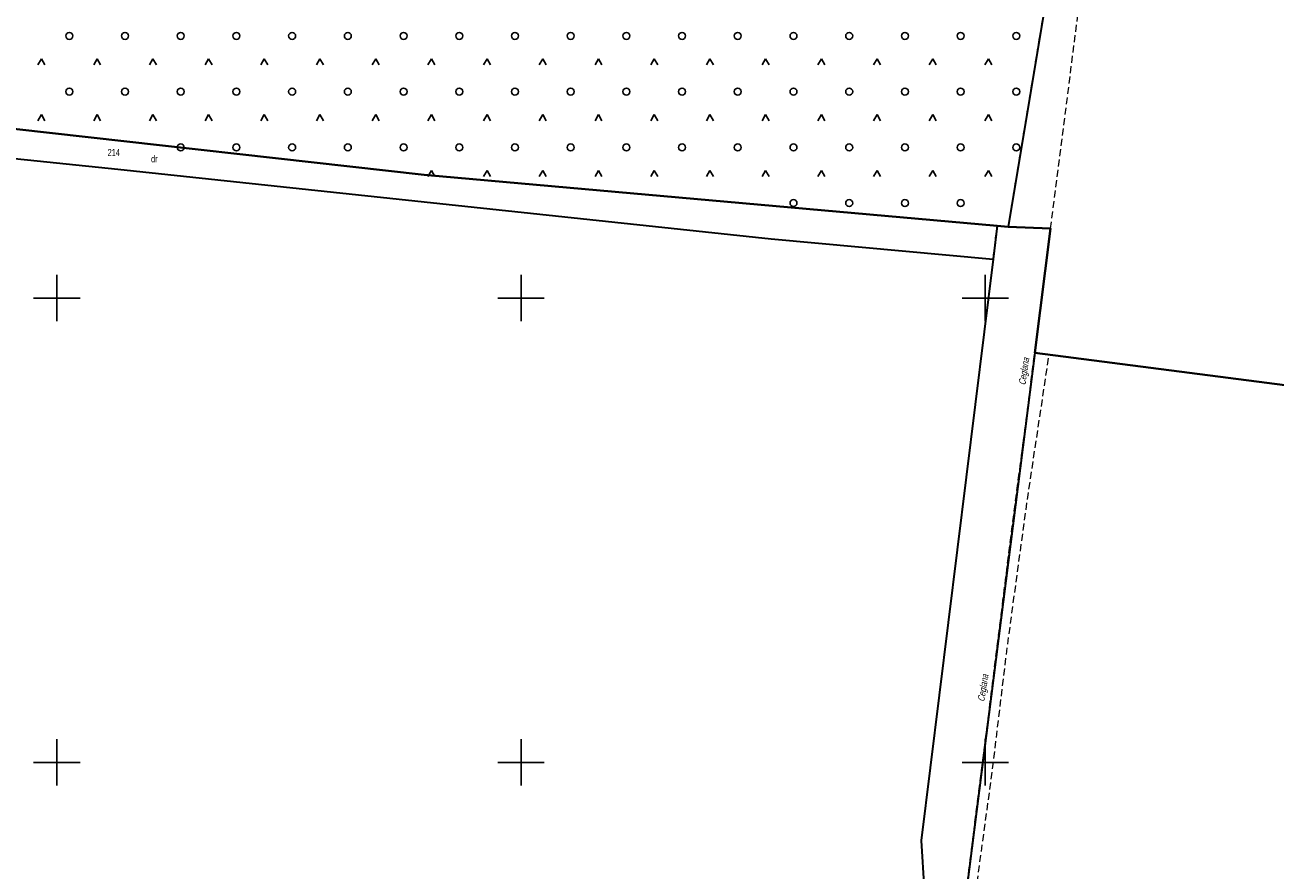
# Model space of a CAD drawing. Header units: metres. Extents: x 5548743 to 5556416, y 5707500 to 5714000.
# Tile 76 of 203: x 5554793 to 5555062, y 5709477 to 5709659. Entities that reach past the tile are written whole.
import ezdxf
from ezdxf.enums import TextEntityAlignment as Align

# ---------------------------------------------------------------- set-up
doc = ezdxf.new("R2010")
doc.units = ezdxf.units.M
doc.header["$MEASUREMENT"] = 0
doc.linetypes.add('1.5_0.75', pattern=[2.25, 1.5, -0.75])
doc.linetypes.add('219-1000', pattern=[0])
doc.layers.get('0').update_dxf_attribs({"color": 2, "linetype": 'CONTINUOUS', "lineweight": 5})
for name, color, linetype in [('210-oznaczenie konturu użytku gruntowego', 7, 'CONTINUOUS'), ('211-numer działki ewidencyjnej', 7, 'CONTINUOUS'), ('216-obręb ewidencyjny', 7, 'CONTINUOUS'), ('217-kontur klasyfikacyjny', 7, 'CONTINUOUS'), ('218-kontur użytku gruntowego', 7, 'CONTINUOUS'), ('219-działka ewidencyjna', 7, 'CONTINUOUS'), ('994-Nazwa ulicy', 7, 'CONTINUOUS'), ('chodnik', 7, 'CONTINUOUS'), ('teren zalesiony', 7, 'CONTINUOUS'), ('Wstawianie ramki sekcyjnej z opisem', 7, 'CONTINUOUS')]:
    doc.layers.add(name, color=color, linetype=linetype)
doc.styles.get("Standard").update_dxf_attribs({"font": 'Working1250', "width": 0.75})

# ---------------------------------------------------------------- blocks, each defined once
blk = doc.blocks.new('OTZK3')
at = {"color": 0, "linetype": 'Continuous'}
for p, q in [((-0.75, -0.433), (0, 0.866)), ((0, 0.866), (0.75, -0.433))]:
    blk.add_line(p, q, dxfattribs=at)
blk = doc.blocks.new('OTZK1')
at = {"color": 0, "linetype": 'Continuous'}
blk.add_circle((0, 0), 0.75, dxfattribs=at)
blk = doc.blocks.new('RAMKA1000K')
at = {"color": 0}
for p, q in [((395, 500), (405, 500)), ((400, 495), (400, 500)), ((495, 500), (505, 500)), ((500, 495), (500, 500)), ((595, 500), (605, 500)), ((600, 495), (600, 500)), ((400, 95), (400, 105)), ((500, 95), (500, 105)), ((600, 95), (600, 105)), ((395, 100), (405, 100)), ((495, 100), (505, 100)), ((595, 100), (605, 100)), ((400, 0), (400, 5)), ((500, 0), (500, 5)), ((600, 0), (600, 5)), ((395, 0), (405, 0)), ((495, 0), (505, 0)), ((595, 0), (605, 0))]:
    blk.add_line(p, q, dxfattribs=at)

msp = doc.modelspace()

# ---------------------------------------------------------------- linework, layer by layer
at = {"layer": '216-obręb ewidencyjny', "color": 4, "linetype": 'Continuous', "lineweight": 35, "flags": 128}
for points in [[(5555256.15, 5709556.47), (5555010.66, 5709588.18), (5555014.08, 5709614.94), (5555004.95, 5709615.36), (5555002.58, 5709615.56), (5554879.17, 5709626.54), (5554702.25, 5709646.33), (5554701.94, 5709646.42), (5554667.79, 5709656.98), (5554640.74, 5709652.53), (5554641.5, 5709658.27), (5554621.17, 5709654.39), (5554605.07, 5709652.74), (5554608.31, 5709640.8), (5554611.39, 5709625), (5554614.84, 5709593.51), (5554621.43, 5709559.47), (5554623.68, 5709547.83), (5554172.37, 5709623.65), (5554130.29, 5709630.74), (5554132.49, 5709638.43), (5554139.83, 5709664.15)], [(5554139.83, 5709664.15), (5554132.49, 5709638.43), (5554130.29, 5709630.74), (5554172.37, 5709623.65), (5554623.68, 5709547.83), (5554621.43, 5709559.47), (5554614.84, 5709593.51), (5554611.39, 5709625), (5554608.31, 5709640.8), (5554605.07, 5709652.74), (5554621.17, 5709654.39), (5554641.5, 5709658.27), (5554640.74, 5709652.53), (5554667.79, 5709656.98), (5554701.94, 5709646.42), (5554702.25, 5709646.33), (5554879.17, 5709626.54), (5555002.58, 5709615.56), (5555004.95, 5709615.36), (5555014.08, 5709614.94), (5555010.66, 5709588.18), (5555256.15, 5709556.47)]]:
    msp.add_lwpolyline(points, dxfattribs=at)
at = {"layer": '217-kontur klasyfikacyjny', "color": 3, "linetype": '1.5_0.75', "lineweight": 18, "flags": 128}
for points in [[(5555004.95, 5709615.36), (5555017.6, 5709691.31)], [(5554702.25, 5709646.33), (5554879.17, 5709626.54)], [(5554879.17, 5709626.54), (5555002.58, 5709615.56)], [(5555002.58, 5709615.56), (5555004.95, 5709615.36)]]:
    msp.add_lwpolyline(points, dxfattribs=at)
at = {"layer": '218-kontur użytku gruntowego', "color": 70, "linetype": '1.5_0.75', "lineweight": 18, "flags": 128}
for points in [[(5555014.08, 5709614.94), (5555037.84, 5709800.83)], [(5555004.95, 5709615.36), (5555017.6, 5709691.31)], [(5555017.6, 5709691.31), (5555004.95, 5709615.36)], [(5554879.17, 5709626.54), (5554702.25, 5709646.33)], [(5554702.25, 5709646.33), (5554879.17, 5709626.54)], [(5554786.64, 5709630.47), (5554813.17, 5709627.77)], [(5554813.17, 5709627.77), (5554953.91, 5709612.78)], [(5555002.58, 5709615.56), (5554879.17, 5709626.54)], [(5554879.17, 5709626.54), (5555002.58, 5709615.56)], [(5555001.69, 5709608.4), (5555002.58, 5709615.56)], [(5555002.58, 5709615.56), (5555001.69, 5709608.4)], [(5555002.58, 5709615.56), (5555004.95, 5709615.36)], [(5555004.95, 5709615.36), (5555002.58, 5709615.56)], [(5555014.08, 5709614.94), (5555004.95, 5709615.36)], [(5555004.95, 5709615.36), (5555014.08, 5709614.94)], [(5555010.66, 5709588.18), (5555014.08, 5709614.94)], [(5554953.91, 5709612.78), (5555001.69, 5709608.4)], [(5555001.69, 5709608.4), (5554986.23, 5709483.14)], [(5554990.3, 5709427.87), (5555010.66, 5709588.18)], [(5554986.23, 5709483.14), (5554986.84, 5709472.69)]]:
    msp.add_lwpolyline(points, dxfattribs=at)
at = {"layer": '219-działka ewidencyjna', "color": 94, "linetype": '219-1000', "lineweight": 30, "flags": 128}
for points in [[(5555017.6, 5709691.31), (5555004.95, 5709615.36)], [(5554702.25, 5709646.33), (5554879.17, 5709626.54)], [(5554786.64, 5709630.47), (5554813.17, 5709627.77)], [(5554813.17, 5709627.77), (5554953.91, 5709612.78)], [(5554879.17, 5709626.54), (5555002.58, 5709615.56)], [(5555002.58, 5709615.56), (5555001.69, 5709608.4)], [(5555002.58, 5709615.56), (5555004.95, 5709615.36)], [(5555004.95, 5709615.36), (5555014.08, 5709614.94)], [(5555014.08, 5709614.94), (5555010.66, 5709588.18)], [(5554953.91, 5709612.78), (5555001.69, 5709608.4)], [(5555001.69, 5709608.4), (5554986.23, 5709483.14)], [(5555010.66, 5709588.18), (5554990.3, 5709427.87)], [(5555010.66, 5709588.18), (5555256.15, 5709556.47)], [(5554986.23, 5709483.14), (5554986.84, 5709472.69)]]:
    msp.add_lwpolyline(points, dxfattribs=at)
at = {"layer": 'chodnik', "color": 252, "linetype": '1.5_0.75', "lineweight": 18, "flags": 128}
msp.add_lwpolyline([(5554968.59, 5709228.39), (5554971.97, 5709255.59), (5554976.04, 5709287.49), (5554980.51, 5709324.88), (5554984.73, 5709362.67), (5554989.67, 5709404.1), (5554995.69, 5709455.32), (5555001.59, 5709498.55), (5555004.77, 5709524.93), (5555009.08, 5709556.57), (5555013.75, 5709587.78), (5555010.66, 5709588.18), (5555005.75, 5709550.8), (5555000.08, 5709505.62), (5554989.07, 5709419.07), (5554983.06, 5709373.87), (5554980.68, 5709350.31), (5554977.94, 5709328.19), (5554971.79, 5709275.89), (5554965.19, 5709228.08), (5554961.4, 5709211.6), (5554964.44, 5709200.72), (5554964.43, 5709211.58)], close=True, dxfattribs=at)
at = {"layer": 'teren zalesiony', "color": 3, "linetype": '1.5_0.75', "lineweight": 18, "flags": 128}
msp.add_lwpolyline([(5554646.75, 5710030.96), (5554631.41, 5709999.4), (5554620.1, 5709973.26), (5554589.33, 5709934.72), (5554587.61, 5709933.44), (5554594.16, 5709899.87), (5554597.18, 5709880.66), (5554600.75, 5709853.66), (5554601.87, 5709841.6), (5554600.83, 5709833.67), (5554609.41, 5709831.74), (5554683.05, 5709909.04), (5554737.72, 5709964.73), (5554740.25, 5709965.53), (5554754.31, 5709951.55), (5554731.46, 5709929.71), (5554732.93, 5709928.29), (5554785.88, 5709876.97), (5554835.36, 5709826.01), (5554655.72, 5709669.02), (5554652.25, 5709666.2), (5554645.33, 5709660.68), (5554643.49, 5709659.37), (5554641.5, 5709658.27), (5554640.83, 5709653.15), (5554658.56, 5709655.45), (5554667.79, 5709656.98), (5554668.62, 5709656.71), (5554673.6, 5709657.35), (5554676.27, 5709657.16), (5554679.4, 5709656.46), (5554682.71, 5709655.25), (5554691.01, 5709651.36), (5554698.35, 5709647.53), (5554702.25, 5709646.33), (5554879.17, 5709626.54), (5555002.58, 5709615.56), (5555004.95, 5709615.36), (5555014.54, 5709672.97), (5555015.93, 5709687.57), (5555019.02, 5709718.19), (5555025.07, 5709756.22), (5555029.3, 5709783.51), (5555033.45, 5709819.83), (5554959.16, 5709842.11), (5554961.26, 5709844.93), (5554958.49, 5709850.61), (5554879.57, 5709892.41), (5554851.98, 5709938.98), (5554810.26, 5709976.36), (5554791.37, 5709993.77), (5554762.17, 5710013.83), (5554727.95, 5710042.33), (5554720.52, 5710048.63), (5554699.74, 5710063.47), (5554690.15, 5710068.69), (5554665.63, 5710032.12)], close=True, dxfattribs=at)

# ---------------------------------------------------------------- block references
at = {"layer": 'teren zalesiony', "color": 3, "linetype": 'Continuous', "lineweight": 18}
for name, p in [('OTZK1', (5554802.696, 5709656.446)), ('OTZK1', (5554814.696, 5709656.446)), ('OTZK1', (5554826.696, 5709656.446)), ('OTZK1', (5554838.696, 5709656.446)), ('OTZK1', (5554850.696, 5709656.446)), ('OTZK1', (5554862.696, 5709656.446)), ('OTZK1', (5554874.696, 5709656.446)), ('OTZK1', (5554886.696, 5709656.446)), ('OTZK1', (5554898.696, 5709656.446)), ('OTZK1', (5554910.696, 5709656.446)), ('OTZK1', (5554922.696, 5709656.446)), ('OTZK1', (5554934.696, 5709656.446)), ('OTZK1', (5554946.696, 5709656.446)), ('OTZK1', (5554958.696, 5709656.446)), ('OTZK1', (5554970.696, 5709656.446)), ('OTZK1', (5554982.696, 5709656.446)), ('OTZK1', (5554994.696, 5709656.446)), ('OTZK1', (5555006.696, 5709656.446)), ('OTZK3', (5554796.696, 5709650.626)), ('OTZK3', (5554808.696, 5709650.626)), ('OTZK3', (5554820.696, 5709650.626)), ('OTZK3', (5554832.696, 5709650.626)), ('OTZK3', (5554844.696, 5709650.626)), ('OTZK3', (5554856.696, 5709650.626)), ('OTZK3', (5554868.696, 5709650.626)), ('OTZK3', (5554880.696, 5709650.626)), ('OTZK3', (5554892.696, 5709650.626)), ('OTZK3', (5554904.696, 5709650.626)), ('OTZK3', (5554916.696, 5709650.626)), ('OTZK3', (5554928.696, 5709650.626)), ('OTZK3', (5554940.696, 5709650.626)), ('OTZK3', (5554952.696, 5709650.626)), ('OTZK3', (5554964.696, 5709650.626)), ('OTZK3', (5554976.696, 5709650.626)), ('OTZK3', (5554988.696, 5709650.626)), ('OTZK3', (5555000.696, 5709650.626)), ('OTZK1', (5554802.696, 5709644.446)), ('OTZK1', (5554814.696, 5709644.446)), ('OTZK1', (5554826.696, 5709644.446)), ('OTZK1', (5554838.696, 5709644.446)), ('OTZK1', (5554850.696, 5709644.446)), ('OTZK1', (5554862.696, 5709644.446)), ('OTZK1', (5554874.696, 5709644.446)), ('OTZK1', (5554886.696, 5709644.446)), ('OTZK1', (5554898.696, 5709644.446)), ('OTZK1', (5554910.696, 5709644.446)), ('OTZK1', (5554922.696, 5709644.446)), ('OTZK1', (5554934.696, 5709644.446)), ('OTZK1', (5554946.696, 5709644.446)), ('OTZK1', (5554958.696, 5709644.446)), ('OTZK1', (5554970.696, 5709644.446)), ('OTZK1', (5554982.696, 5709644.446)), ('OTZK1', (5554994.696, 5709644.446)), ('OTZK1', (5555006.696, 5709644.446)), ('OTZK3', (5554796.696, 5709638.626)), ('OTZK3', (5554808.696, 5709638.626)), ('OTZK3', (5554820.696, 5709638.626)), ('OTZK3', (5554832.696, 5709638.626)), ('OTZK3', (5554844.696, 5709638.626)), ('OTZK3', (5554856.696, 5709638.626)), ('OTZK3', (5554868.696, 5709638.626)), ('OTZK3', (5554880.696, 5709638.626)), ('OTZK3', (5554892.696, 5709638.626)), ('OTZK3', (5554904.696, 5709638.626)), ('OTZK3', (5554916.696, 5709638.626)), ('OTZK3', (5554928.696, 5709638.626)), ('OTZK3', (5554940.696, 5709638.626)), ('OTZK3', (5554952.696, 5709638.626)), ('OTZK3', (5554964.696, 5709638.626)), ('OTZK3', (5554976.696, 5709638.626)), ('OTZK3', (5554988.696, 5709638.626)), ('OTZK3', (5555000.696, 5709638.626)), ('OTZK1', (5554826.696, 5709632.446)), ('OTZK1', (5554838.696, 5709632.446)), ('OTZK1', (5554850.696, 5709632.446)), ('OTZK1', (5554862.696, 5709632.446)), ('OTZK1', (5554874.696, 5709632.446)), ('OTZK1', (5554886.696, 5709632.446)), ('OTZK1', (5554898.696, 5709632.446)), ('OTZK1', (5554910.696, 5709632.446)), ('OTZK1', (5554922.696, 5709632.446)), ('OTZK1', (5554934.696, 5709632.446)), ('OTZK1', (5554946.696, 5709632.446)), ('OTZK1', (5554958.696, 5709632.446)), ('OTZK1', (5554970.696, 5709632.446)), ('OTZK1', (5554982.696, 5709632.446)), ('OTZK1', (5554994.696, 5709632.446)), ('OTZK1', (5555006.696, 5709632.446)), ('OTZK3', (5554880.696, 5709626.626)), ('OTZK3', (5554892.696, 5709626.626)), ('OTZK3', (5554904.696, 5709626.626)), ('OTZK3', (5554916.696, 5709626.626)), ('OTZK3', (5554928.696, 5709626.626)), ('OTZK3', (5554940.696, 5709626.626)), ('OTZK3', (5554952.696, 5709626.626)), ('OTZK3', (5554964.696, 5709626.626)), ('OTZK3', (5554976.696, 5709626.626)), ('OTZK3', (5554988.696, 5709626.626)), ('OTZK3', (5555000.696, 5709626.626)), ('OTZK1', (5554958.696, 5709620.446)), ('OTZK1', (5554970.696, 5709620.446)), ('OTZK1', (5554982.696, 5709620.446)), ('OTZK1', (5554994.696, 5709620.446))]:
    msp.add_blockref(name, p, dxfattribs=at)
at = {"layer": 'Wstawianie ramki sekcyjnej z opisem', "color": 8, "linetype": 'Continuous', "lineweight": 5}
for p in [(5554400, 5709500), (5554400, 5709500), (5554400, 5709500), (5554400, 5709500), (5554400, 5709000), (5554400, 5709000), (5554400, 5709000), (5554400, 5709000)]:
    msp.add_blockref('RAMKA1000K', p, dxfattribs=at)

# ---------------------------------------------------------------- texts
at = {"layer": '210-oznaczenie konturu użytku gruntowego', "color": 70, "linetype": 'Continuous', "lineweight": 18, "width": 0.79}
msp.add_text('dr', height=1.5, dxfattribs=at).set_placement((5554820.31, 5709629.21))
at = {"layer": '211-numer działki ewidencyjnej', "color": 94, "linetype": 'Continuous', "lineweight": 30, "width": 0.79}
msp.add_text('214', height=1.5, dxfattribs=at).set_placement((5554810.95, 5709632.1), align=Align.TOP_LEFT)
at = {"layer": '994-Nazwa ulicy', "color": 252, "linetype": 'Continuous', "lineweight": 18, "oblique": 15, "width": 0.79}
for rotation, p in [(81.612, (5555007.9, 5709581.25)), (81.033, (5554999.05, 5709513.09))]:
    msp.add_text('Ceglana', height=1.5, rotation=rotation, dxfattribs=at).set_placement(p, align=Align.MIDDLE_LEFT)

doc.saveas('drawing.dxf')
